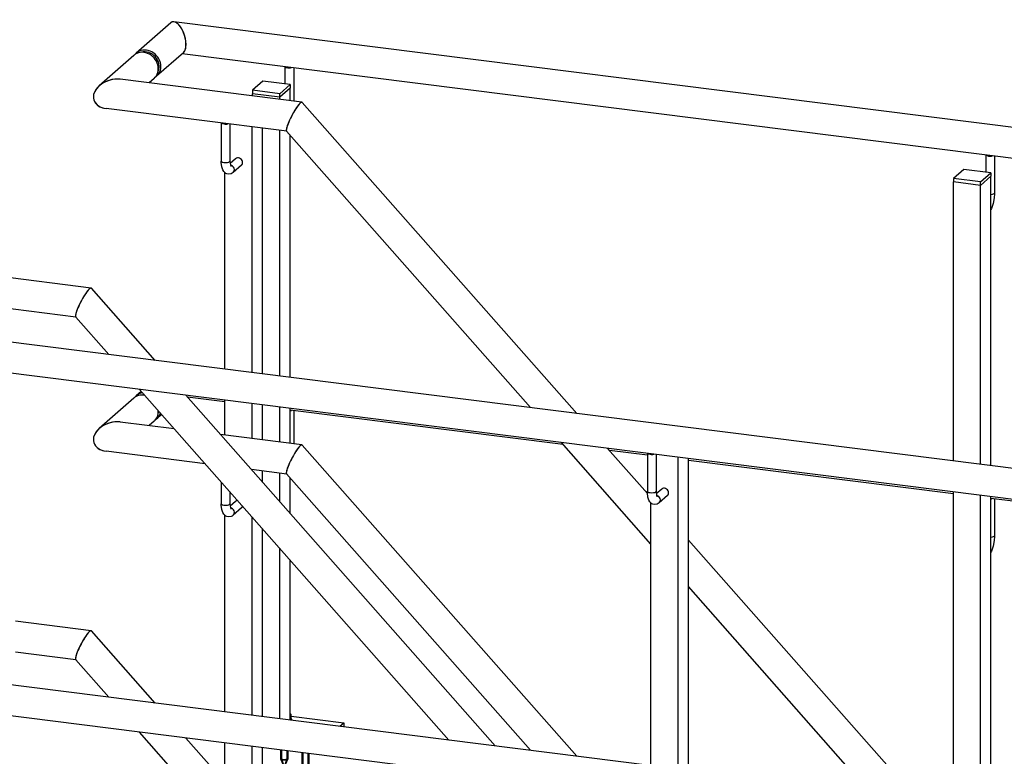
# Model space of a CAD drawing. Header units: millimetres. Extents: x 12217 to 12811, y 3674 to 4094.
# Tile 22 of 47: x 12270 to 12355, y 3939 to 4002. Entities that reach past the tile are written whole.
import ezdxf

# ---------------------------------------------------------------- set-up
doc = ezdxf.new("R2010")
doc.units = ezdxf.units.MM
doc.layers.get('0').update_dxf_attribs({"linetype": 'CONTINUOUS'})
doc.layers.add('LE_RED', color=1, linetype='CONTINUOUS')

# ---------------------------------------------------------------- blocks, each defined once
blk = doc.blocks.new('Constructie buis 42.4x2.6_00778', base_point=(12294.274, 3994.958))
for p, q in [((12317.863, 3968.211), (12294.274, 3994.958)), ((12313.888, 3968.712), (12292.927, 3992.479)), ((12324.236, 3956.978), (12316.538, 3965.707)), ((12323.931, 3961.33), (12320.513, 3965.206)), ((12347.095, 3935.066), (12327.459, 3957.331)), ((12343.12, 3935.566), (12327.459, 3953.324))]:
    blk.add_line(p, q)
blk.add_ellipse((12293.601, 3993.719), major_axis=(-0.661, -1.249), ratio=0.171573, start_param=3.076835, end_param=6.218428)
blk = doc.blocks.new('Constructie buis 42.4x2.6_00777')
blk.add_blockref('Constructie buis 42.4x2.6_00778', (12294.274, 3994.958))
blk = doc.blocks.new('Constructie buis 42.4x2.6_00780', base_point=(12294.274, 3965.495))
for p, q in [((12317.863, 3938.748), (12294.274, 3965.495)), ((12313.888, 3939.249), (12292.927, 3963.017))]:
    blk.add_line(p, q)
blk.add_ellipse((12293.601, 3964.256), major_axis=(-0.661, -1.249), ratio=0.171573, start_param=3.076835, end_param=6.218428)
blk = doc.blocks.new('Constructie buis 42.4x2.6_00779')
blk.add_blockref('Constructie buis 42.4x2.6_00780', (12294.274, 3965.495))
blk = doc.blocks.new('Constructie buis 42.4x2.6_00782', base_point=(12278.641, 3996.939))
for p, q in [((12294.247, 3994.973), (12278.641, 3996.939)), ((12292.938, 3992.467), (12277.433, 3994.42))]:
    blk.add_line(p, q)
for centre, major_axis, ratio, start_param, end_param in [((12278.037, 3995.68), (1.67, 0.514), 0.699056, 0.997414, 4.139006), ((12293.601, 3993.719), (-0.661, -1.249), 0.171573, 3.20635, 6.218428), ((12293.601, 3993.719), (-0.661, -1.249), 0.171573, 3.07683, 3.20635)]:
    blk.add_ellipse(centre, major_axis=major_axis, ratio=ratio, start_param=start_param, end_param=end_param)
blk = doc.blocks.new('Constructie buis 42.4x2.6_00781')
blk.add_blockref('Constructie buis 42.4x2.6_00782', (12278.641, 3996.939))
blk = doc.blocks.new('Constructie buis 42.4x2.6_00784', base_point=(12278.641, 3967.476))
for p, q in [((12283.281, 3966.892), (12278.641, 3967.476)), ((12294.247, 3965.51), (12287.256, 3966.391)), ((12285.931, 3963.887), (12277.433, 3964.957)), ((12292.938, 3963.004), (12289.906, 3963.386))]:
    blk.add_line(p, q)
for centre, major_axis, ratio, start_param, end_param in [((12278.037, 3966.217), (1.67, 0.514), 0.699056, 0.997414, 4.139006), ((12293.601, 3964.256), (-0.661, -1.249), 0.171573, 3.20635, 6.218442), ((12293.601, 3964.256), (-0.661, -1.249), 0.171573, 3.076835, 3.20635)]:
    blk.add_ellipse(centre, major_axis=major_axis, ratio=ratio, start_param=start_param, end_param=end_param)
blk = doc.blocks.new('Constructie buis 42.4x2.6_00783')
blk.add_blockref('Constructie buis 42.4x2.6_00784', (12278.641, 3967.476))
blk = doc.blocks.new('Koker 40x40x4 EN 10219-2_00787', base_point=(12289.967, 3937.614))
for p, q in [((12289.967, 3971.726), (12289.967, 3992.841)), ((12290.85, 3971.615), (12290.85, 3992.73)), ((12287.628, 3972.02), (12287.628, 3988.901)), ((12287.628, 3966.344), (12287.628, 3969.35)), ((12289.967, 3966.049), (12289.967, 3969.055)), ((12290.85, 3965.938), (12290.85, 3968.944)), ((12289.967, 3963.317), (12289.967, 3963.378)), ((12290.85, 3962.315), (12290.85, 3963.267)), ((12287.628, 3942.558), (12287.628, 3959.438)), ((12289.967, 3942.263), (12289.967, 3959.311)), ((12290.85, 3942.152), (12290.85, 3958.308)), ((12287.628, 3937.909), (12287.628, 3939.887)), ((12289.967, 3937.614), (12289.967, 3939.592)), ((12290.85, 3937.503), (12290.85, 3939.481))]:
    blk.add_line(p, q)
blk = doc.blocks.new('Koker 40x40x4 EN 10219-2_00786')
blk.add_blockref('Koker 40x40x4 EN 10219-2_00787', (12289.967, 3937.614))
blk = doc.blocks.new('Massieve as 12_00789', base_point=(12287.875, 3993.105))
for p, q in [((12287.317, 3993.175), (12287.317, 3989.914)), ((12288.549, 3990.109), (12288.079, 3989.694)), ((12289.045, 3989.547), (12288.338, 3988.923))]:
    blk.add_line(p, q)
for points in [[(12288.067, 3993.08), (12288.067, 3989.914)], [(12288.338, 3988.923), (12288.247, 3988.855), (12288.153, 3988.808), (12287.956, 3988.773), (12287.783, 3988.807), (12287.71, 3988.843), (12287.642, 3988.889), (12287.581, 3988.946), (12287.525, 3989.015), (12287.447, 3989.153), (12287.365, 3989.412), (12287.32, 3989.778), (12287.317, 3989.914)], [(12288.067, 3989.914), (12288.099, 3989.563), (12288.137, 3989.448)]]:
    blk.add_lwpolyline(points)
for centre, major_axis, ratio, start_param, end_param in [((12287.692, 3993.214), (0.375, 0), 0.333333, 3.481844, 5.2202), ((12287.692, 3989.914), (0.375, 0), 0.333333, 3.141593, 6.283185), ((12288.797, 3989.828), (0.248, -0.281), 0.881917, 6.283185, 9.424778), ((12288.09, 3989.204), (0.248, -0.281), 0.881917, 6.283178, 8.608744)]:
    blk.add_ellipse(centre, major_axis=major_axis, ratio=ratio, start_param=start_param, end_param=end_param)
blk = doc.blocks.new('Massieve as 12_00788')
blk.add_blockref('Massieve as 12_00789', (12287.875, 3993.105))
blk = doc.blocks.new('Massieve as 12_00791', base_point=(12288.067, 3961.464))
for p, q in [((12287.317, 3962.315), (12287.317, 3960.451)), ((12288.549, 3960.646), (12288.079, 3960.231)), ((12289.045, 3960.084), (12288.338, 3959.46))]:
    blk.add_line(p, q)
for points in [[(12288.067, 3961.464), (12288.067, 3960.451)], [(12288.338, 3959.46), (12288.247, 3959.392), (12288.153, 3959.345), (12287.956, 3959.31), (12287.783, 3959.344), (12287.71, 3959.38), (12287.642, 3959.426), (12287.581, 3959.484), (12287.525, 3959.552), (12287.447, 3959.691), (12287.365, 3959.949), (12287.32, 3960.315), (12287.317, 3960.451)], [(12288.067, 3960.451), (12288.099, 3960.1), (12288.137, 3959.985)]]:
    blk.add_lwpolyline(points)
for centre, major_axis, ratio, start_param, end_param in [((12287.692, 3960.451), (0.375, 0), 0.333333, 3.141593, 6.283185), ((12288.09, 3959.741), (0.248, -0.281), 0.881917, 6.283178, 8.608744), ((12288.797, 3960.365), (0.248, -0.281), 0.881917, 2.567614, 3.141593), ((12288.797, 3960.365), (0.248, -0.281), 0.881917, 6.283185, 6.857164)]:
    blk.add_ellipse(centre, major_axis=major_axis, ratio=ratio, start_param=start_param, end_param=end_param)
blk = doc.blocks.new('Massieve as 12_00790')
blk.add_blockref('Massieve as 12_00791', (12288.067, 3961.464))
blk = doc.blocks.new('Baluster_00785')
for name in ['Massieve as 12_00788', 'Koker 40x40x4 EN 10219-2_00786', 'Massieve as 12_00790']:
    blk.add_blockref(name, (0, 0))
blk = doc.blocks.new('Constructie buis 42.4x2.6_00824', base_point=(12276.829, 3996.381))
for p, q in [((12279.79, 3998.992), (12276.829, 3996.381)), ((12281.543, 3997.005), (12281.115, 3996.627))]:
    blk.add_line(p, q)
for centre, major_axis, ratio, start_param, end_param in [((12280.666, 3997.999), (0.876, -0.994), 0.881917, 0, 3.141593), ((12278.037, 3995.68), (1.67, 0.514), 0.699056, 0.997399, 2.144179), ((12278.037, 3995.68), (1.67, 0.514), 0.699056, 2.144179, 4.139006)]:
    blk.add_ellipse(centre, major_axis=major_axis, ratio=ratio, start_param=start_param, end_param=end_param)
blk = doc.blocks.new('Constructie buis 42.4x2.6_00823')
blk.add_blockref('Constructie buis 42.4x2.6_00824', (12276.829, 3996.381))
blk = doc.blocks.new('Constructie buis 42.4x2.6_00826', base_point=(12276.829, 3966.918))
for p, q in [((12279.79, 3969.53), (12276.829, 3966.918)), ((12281.543, 3967.542), (12281.115, 3967.165))]:
    blk.add_line(p, q)
for centre, major_axis, ratio, start_param, end_param in [((12280.666, 3968.536), (0.876, -0.994), 0.881917, 2.297567, 3.141593), ((12280.666, 3968.536), (0.876, -0.994), 0.881917, 0, 0.844025), ((12278.037, 3966.217), (1.67, 0.514), 0.699056, 2.144179, 4.139006), ((12278.037, 3966.217), (1.67, 0.514), 0.699056, 0.997399, 2.144179)]:
    blk.add_ellipse(centre, major_axis=major_axis, ratio=ratio, start_param=start_param, end_param=end_param)
blk = doc.blocks.new('Constructie buis 42.4x2.6_00825')
blk.add_blockref('Constructie buis 42.4x2.6_00826', (12276.829, 3966.918))
blk = doc.blocks.new('Hekwerk trap_00776')
for name in ['Constructie buis 42.4x2.6_00823', 'Constructie buis 42.4x2.6_00781', 'Constructie buis 42.4x2.6_00777', 'Baluster_00785', 'Constructie buis 42.4x2.6_00825', 'Constructie buis 42.4x2.6_00783', 'Constructie buis 42.4x2.6_00779']:
    blk.add_blockref(name, (0, 0))
blk = doc.blocks.new('Trapboom_00765')
blk.add_blockref('Hekwerk trap_00776', (0, 0))
blk = doc.blocks.new('Constructie buis 42.4x2.6_00838', base_point=(12276.155, 3978.978))
for p, q in [((12281.624, 3972.777), (12276.155, 3978.978)), ((12277.649, 3973.278), (12274.808, 3976.499)), ((12306.881, 3940.132), (12280.299, 3970.273)), ((12310.856, 3939.631), (12284.274, 3969.772))]:
    blk.add_line(p, q)
blk.add_ellipse((12275.481, 3977.739), major_axis=(-0.661, -1.249), ratio=0.171573, start_param=3.076835, end_param=6.218428)
blk = doc.blocks.new('Constructie buis 42.4x2.6_00837')
blk.add_blockref('Constructie buis 42.4x2.6_00838', (12276.155, 3978.978))
blk = doc.blocks.new('Constructie buis 42.4x2.6_00840', base_point=(12276.155, 3949.515))
for p, q in [((12281.624, 3943.314), (12276.155, 3949.515)), ((12277.649, 3943.815), (12274.808, 3947.037)), ((12326.632, 3888.273), (12280.299, 3940.81)), ((12326.632, 3892.28), (12284.274, 3940.309))]:
    blk.add_line(p, q)
blk.add_ellipse((12275.481, 3948.276), major_axis=(-0.661, -1.249), ratio=0.171573, start_param=3.076835, end_param=6.218428)
blk = doc.blocks.new('Constructie buis 42.4x2.6_00839')
blk.add_blockref('Constructie buis 42.4x2.6_00840', (12276.155, 3949.515))
blk = doc.blocks.new('Constructie buis 42.4x2.6_00842', base_point=(12259.645, 3981.069))
for p, q in [((12276.127, 3978.993), (12259.645, 3981.069)), ((12274.819, 3976.487), (12260.345, 3978.31))]:
    blk.add_line(p, q)
for centre, major_axis, ratio, start_param, end_param in [((12259.917, 3979.7), (0.418, -1.358), 0.476834, 2.929577, 3.353608), ((12259.917, 3979.7), (0.418, -1.358), 0.476834, 0.211987, 2.929577), ((12275.481, 3977.739), (-0.661, -1.249), 0.171573, 3.20635, 6.218435), ((12275.481, 3977.739), (-0.661, -1.249), 0.171573, 3.076835, 3.20635)]:
    blk.add_ellipse(centre, major_axis=major_axis, ratio=ratio, start_param=start_param, end_param=end_param)
blk = doc.blocks.new('Constructie buis 42.4x2.6_00841')
blk.add_blockref('Constructie buis 42.4x2.6_00842', (12259.645, 3981.069))
blk = doc.blocks.new('Constructie buis 42.4x2.6_00844', base_point=(12259.645, 3951.607))
for p, q in [((12264.019, 3951.056), (12259.645, 3951.607)), ((12276.127, 3949.53), (12269.637, 3950.348)), ((12264.019, 3948.385), (12260.345, 3948.848)), ((12274.819, 3947.024), (12269.637, 3947.677))]:
    blk.add_line(p, q)
for centre, major_axis, ratio, start_param, end_param in [((12259.917, 3950.237), (0.418, -1.358), 0.476834, 2.929577, 3.353608), ((12259.917, 3950.237), (0.418, -1.358), 0.476834, 0.211989, 2.929577), ((12275.481, 3948.276), (-0.661, -1.249), 0.171573, 3.20635, 6.218443), ((12275.481, 3948.276), (-0.661, -1.249), 0.171573, 3.076835, 3.20635)]:
    blk.add_ellipse(centre, major_axis=major_axis, ratio=ratio, start_param=start_param, end_param=end_param)
blk = doc.blocks.new('Constructie buis 42.4x2.6_00843')
blk.add_blockref('Constructie buis 42.4x2.6_00844', (12259.645, 3951.607))
blk = doc.blocks.new('Hekwerk trap_00836')
for name in ['Constructie buis 42.4x2.6_00841', 'Constructie buis 42.4x2.6_00837', 'Constructie buis 42.4x2.6_00843', 'Constructie buis 42.4x2.6_00839']:
    blk.add_blockref(name, (0, 0))
blk = doc.blocks.new('Trapboom_00827')
blk.add_blockref('Hekwerk trap_00836', (0, 0))
blk = doc.blocks.new('Constructie buis 42.4x2.6_00891', base_point=(12458.94, 3979.514))
for p, q in [((12458.839, 3979.76), (12283.244, 4001.882)), ((12458.508, 3977.13), (12283.945, 3999.123))]:
    blk.add_line(p, q)
for start_param, end_param in [(2.929577, 3.353608), (0.212016, 2.929577)]:
    blk.add_ellipse((12283.517, 4000.513), major_axis=(0.418, -1.358), ratio=0.476834, start_param=start_param, end_param=end_param)
blk = doc.blocks.new('Constructie buis 42.4x2.6_00890')
blk.add_blockref('Constructie buis 42.4x2.6_00891', (12458.94, 3979.514))
blk = doc.blocks.new('Constructie buis 42.4x2.6_00893', base_point=(12281.889, 3997.641))
for p, q in [((12282.972, 4001.799), (12280.011, 3999.187)), ((12284.062, 3999.227), (12281.764, 3997.2))]:
    blk.add_line(p, q)
for centre, major_axis, ratio, start_param, end_param in [((12283.517, 4000.513), (0.418, -1.358), 0.476834, 0.212016, 3.353608), ((12280.887, 3998.194), (0.876, -0.994), 0.881917, 3.141593, 3.267996), ((12280.887, 3998.194), (0.876, -0.994), 0.881917, 6.283185, 9.424778), ((12280.887, 3998.194), (0.769, -0.872), 0.881917, 0.386257, 2.755336), ((12280.887, 3998.194), (0.876, -0.994), 0.881917, 6.156782, 6.283185)]:
    blk.add_ellipse(centre, major_axis=major_axis, ratio=ratio, start_param=start_param, end_param=end_param)
blk = doc.blocks.new('Constructie buis 42.4x2.6_00892')
blk.add_blockref('Constructie buis 42.4x2.6_00893', (12281.889, 3997.641))
blk = doc.blocks.new('Constructie buis 42.4x2.6_00895', base_point=(12455.915, 3947.994))
for p, q in [((12287.628, 3969.196), (12284.426, 3969.6)), ((12316.69, 3965.535), (12293.228, 3968.491)), ((12323.926, 3964.623), (12320.665, 3965.034)), ((12350.223, 3961.31), (12327.459, 3964.178)), ((12384.143, 3957.037), (12353.445, 3960.904))]:
    blk.add_line(p, q)
blk = doc.blocks.new('Constructie buis 42.4x2.6_00894')
blk.add_blockref('Constructie buis 42.4x2.6_00895', (12455.915, 3947.994))
blk = doc.blocks.new('Constructie buis 42.4x2.6_00897', base_point=(12281.889, 3968.179))
for p, q in [((12280.445, 3970.107), (12280.011, 3969.725)), ((12282.198, 3968.12), (12281.764, 3967.737))]:
    blk.add_line(p, q)
for major_axis, start_param, end_param in [((0.876, -0.994), 3.141593, 3.267996), ((0.876, -0.994), 2.623538, 3.141593), ((0.769, -0.872), 2.541873, 2.755336), ((0.876, -0.994), 6.156782, 6.283185), ((0.876, -0.994), 0, 0.518054), ((0.769, -0.872), 0.386257, 0.599719)]:
    blk.add_ellipse((12280.887, 3968.731), major_axis=major_axis, ratio=0.881917, start_param=start_param, end_param=end_param)
blk = doc.blocks.new('Constructie buis 42.4x2.6_00896')
blk.add_blockref('Constructie buis 42.4x2.6_00897', (12281.889, 3968.179))
blk = doc.blocks.new('Koker 40x40x4 EN 10219-2_00900', base_point=(12290.005, 3995.507))
for p, q in [((12290.005, 3995.507), (12290.005, 3995.699)), ((12292.344, 3995.404), (12290.005, 3995.699)), ((12293.228, 3996.184), (12292.344, 3995.404)), ((12293.228, 3995.101), (12293.228, 3996.184)), ((12292.344, 3995.213), (12292.344, 3995.404)), ((12292.344, 3971.426), (12292.344, 3992.542)), ((12293.228, 3971.315), (12293.228, 3992.139)), ((12292.344, 3965.75), (12292.344, 3968.755)), ((12293.228, 3965.638), (12293.228, 3968.644)), ((12292.344, 3960.622), (12292.344, 3963.079)), ((12293.228, 3959.619), (12293.228, 3962.676)), ((12292.344, 3941.964), (12292.344, 3956.615)), ((12293.228, 3941.852), (12293.228, 3955.613))]:
    blk.add_line(p, q)
blk = doc.blocks.new('Koker 40x40x4 EN 10219-2_00899')
blk.add_blockref('Koker 40x40x4 EN 10219-2_00900', (12290.005, 3995.507))
blk = doc.blocks.new('Massieve as 12_00902', base_point=(12293.346, 3997.939))
for p, q in [((12292.788, 3998.009), (12292.788, 3996.534)), ((12293.538, 3997.915), (12293.538, 3995.062))]:
    blk.add_line(p, q)
blk.add_ellipse((12293.163, 3998.048), major_axis=(0.375, 0), ratio=0.333333, start_param=3.481844, end_param=5.2202)
blk = doc.blocks.new('Massieve as 12_00901')
blk.add_blockref('Massieve as 12_00902', (12293.346, 3997.939))
blk = doc.blocks.new('Strip 40x5_00904', base_point=(12292.344, 3995.699))
for p, q in [((12290.889, 3996.773), (12290.005, 3995.994)), ((12293.228, 3996.479), (12290.889, 3996.773)), ((12292.344, 3995.699), (12293.228, 3996.479)), ((12293.228, 3996.479), (12293.228, 3996.184)), ((12292.344, 3995.699), (12290.005, 3995.994)), ((12290.005, 3995.994), (12290.005, 3995.699)), ((12292.344, 3995.404), (12290.005, 3995.699)), ((12293.228, 3996.184), (12292.344, 3995.404)), ((12292.344, 3995.404), (12292.344, 3995.699))]:
    blk.add_line(p, q)
blk = doc.blocks.new('Strip 40x5_00903')
blk.add_blockref('Strip 40x5_00904', (12292.344, 3995.699))
blk = doc.blocks.new('Massieve as 12_00906', base_point=(12293.346, 3968.476))
blk.add_line((12293.538, 3968.452), (12293.538, 3965.599))
blk.add_ellipse((12293.163, 3968.585), major_axis=(0.375, 0), ratio=0.333333, start_param=4.885015, end_param=5.2202)
blk = doc.blocks.new('Massieve as 12_00905')
blk.add_blockref('Massieve as 12_00906', (12293.346, 3968.476))
blk = doc.blocks.new('Strip 100x10_00908', base_point=(12293.327, 3942.19))
blk.add_line((12293.327, 3942.19), (12297.84, 3941.621))
blk.add_lwpolyline([(12297.493, 3941.315), (12297.84, 3941.621), (12297.84, 3941.271)])
blk = doc.blocks.new('Strip 100x10_00907')
blk.add_blockref('Strip 100x10_00908', (12293.327, 3942.19))
blk = doc.blocks.new('Baluster_00898')
for name in ['Massieve as 12_00901', 'Strip 40x5_00903', 'Koker 40x40x4 EN 10219-2_00899', 'Massieve as 12_00905', 'Strip 100x10_00907']:
    blk.add_blockref(name, (0, 0))
blk = doc.blocks.new('Koker 40x40x4 EN 10219-2_00911', base_point=(12350.223, 3964.134))
for p, q in [((12350.223, 3964.134), (12350.223, 3988.112)), ((12352.561, 3987.818), (12350.223, 3988.112)), ((12353.445, 3988.597), (12352.561, 3987.818)), ((12353.445, 3963.728), (12353.445, 3988.597)), ((12352.561, 3963.84), (12352.561, 3987.818)), ((12350.223, 3934.672), (12350.223, 3961.463)), ((12352.561, 3934.377), (12352.561, 3961.169)), ((12353.445, 3934.266), (12353.445, 3961.057))]:
    blk.add_line(p, q)
blk = doc.blocks.new('Koker 40x40x4 EN 10219-2_00910')
blk.add_blockref('Koker 40x40x4 EN 10219-2_00911', (12350.223, 3964.134))
blk = doc.blocks.new('Massieve as 12_00913', base_point=(12353.563, 3990.352))
blk.add_line((12353.006, 3990.422), (12353.006, 3988.947))
blk.add_lwpolyline([(12353.756, 3990.328), (12353.756, 3987.162), (12353.755, 3987.082), (12353.732, 3986.756), (12353.64, 3986.26), (12353.494, 3985.845), (12353.445, 3985.749)])
for centre, start_param, end_param in [((12353.381, 3990.461), 3.481844, 5.2202), ((12353.381, 3987.162), 4.885015, 6.283185)]:
    blk.add_ellipse(centre, major_axis=(0.375, 0), ratio=0.333333, start_param=start_param, end_param=end_param)
blk = doc.blocks.new('Massieve as 12_00912')
blk.add_blockref('Massieve as 12_00913', (12353.563, 3990.352))
blk = doc.blocks.new('Strip 40x5_00915', base_point=(12352.561, 3988.112))
for p, q in [((12351.106, 3989.186), (12350.223, 3988.407)), ((12353.445, 3988.892), (12351.106, 3989.186)), ((12352.561, 3988.112), (12353.445, 3988.892)), ((12353.445, 3988.892), (12353.445, 3988.597)), ((12352.561, 3988.112), (12350.223, 3988.407)), ((12350.223, 3988.407), (12350.223, 3988.112)), ((12352.561, 3987.818), (12350.223, 3988.112)), ((12353.445, 3988.597), (12352.561, 3987.818)), ((12352.561, 3987.818), (12352.561, 3988.112))]:
    blk.add_line(p, q)
blk = doc.blocks.new('Strip 40x5_00914')
blk.add_blockref('Strip 40x5_00915', (12352.561, 3988.112))
blk = doc.blocks.new('Massieve as 12_00917', base_point=(12353.563, 3960.889))
blk.add_lwpolyline([(12353.756, 3960.865), (12353.756, 3957.699), (12353.755, 3957.619), (12353.732, 3957.293), (12353.64, 3956.798), (12353.494, 3956.383), (12353.445, 3956.286)])
for centre, end_param in [((12353.381, 3960.999), 5.2202), ((12353.381, 3957.699), 6.283185)]:
    blk.add_ellipse(centre, major_axis=(0.375, 0), ratio=0.333333, start_param=4.885015, end_param=end_param)
blk = doc.blocks.new('Massieve as 12_00916')
blk.add_blockref('Massieve as 12_00917', (12353.563, 3960.889))
blk = doc.blocks.new('Strip 100x10_00919', base_point=(12348.704, 3935.213))
for p, q in [((12348.704, 3935.213), (12348.356, 3934.907)), ((12348.704, 3935.213), (12350.223, 3935.021)), ((12353.544, 3934.603), (12358.058, 3934.034))]:
    blk.add_line(p, q)
blk.add_lwpolyline([(12357.711, 3933.728), (12358.058, 3934.034), (12358.058, 3933.684)])
blk = doc.blocks.new('Strip 100x10_00918')
blk.add_blockref('Strip 100x10_00919', (12348.704, 3935.213))
blk = doc.blocks.new('Baluster_00909')
for name in ['Massieve as 12_00912', 'Strip 40x5_00914', 'Koker 40x40x4 EN 10219-2_00910', 'Massieve as 12_00916', 'Strip 100x10_00918']:
    blk.add_blockref(name, (0, 0))
blk = doc.blocks.new('Hekwerk verdieping_00889')
for name in ['Constructie buis 42.4x2.6_00892', 'Constructie buis 42.4x2.6_00890', 'Baluster_00898', 'Baluster_00909', 'Constructie buis 42.4x2.6_00896', 'Constructie buis 42.4x2.6_00894']:
    blk.add_blockref(name, (0, 0))
blk = doc.blocks.new('Constructie buis 42.4x2.6_00933', base_point=(12429.86, 3953.868))
for p, q in [((12429.759, 3954.114), (12255.041, 3976.126)), ((12429.428, 3951.484), (12253.833, 3973.607))]:
    blk.add_line(p, q)
blk = doc.blocks.new('Constructie buis 42.4x2.6_00932')
blk.add_blockref('Constructie buis 42.4x2.6_00933', (12429.86, 3953.868))
blk = doc.blocks.new('Constructie buis 42.4x2.6_00937', base_point=(12429.86, 3924.405))
for p, q in [((12429.759, 3924.651), (12255.041, 3946.663)), ((12429.428, 3922.022), (12253.833, 3944.145))]:
    blk.add_line(p, q)
blk = doc.blocks.new('Constructie buis 42.4x2.6_00936')
blk.add_blockref('Constructie buis 42.4x2.6_00937', (12429.86, 3924.405))
blk = doc.blocks.new('Koker 40x40x4 EN 10219-2_00942', base_point=(12266.358, 3917.391))
for p, q in [((12266.358, 3945.238), (12266.358, 3972.029)), ((12267.242, 3945.126), (12267.242, 3971.918)), ((12264.019, 3945.532), (12264.019, 3968.089)), ((12266.358, 3917.391), (12266.358, 3942.567)), ((12267.242, 3918.171), (12267.242, 3942.455)), ((12264.019, 3917.686), (12264.019, 3938.626)), ((12266.358, 3917.391), (12267.242, 3918.171)), ((12264.019, 3917.686), (12264.322, 3917.648)), ((12265.007, 3917.561), (12266.358, 3917.391))]:
    blk.add_line(p, q)
blk = doc.blocks.new('Koker 40x40x4 EN 10219-2_00941')
blk.add_blockref('Koker 40x40x4 EN 10219-2_00942', (12266.358, 3917.391))
blk = doc.blocks.new('Massieve as 12_00944', base_point=(12264.266, 3972.293))
for p, q in [((12263.709, 3972.363), (12263.709, 3969.102)), ((12264.94, 3969.297), (12264.47, 3968.882)), ((12265.436, 3968.735), (12264.729, 3968.111))]:
    blk.add_line(p, q)
for points in [[(12264.459, 3972.269), (12264.459, 3969.102)], [(12264.729, 3968.111), (12264.638, 3968.043), (12264.544, 3967.996), (12264.347, 3967.961), (12264.174, 3967.995), (12264.101, 3968.031), (12264.033, 3968.077), (12263.972, 3968.135), (12263.916, 3968.203), (12263.813, 3968.402), (12263.793, 3968.46), (12263.728, 3968.771), (12263.709, 3969.102)], [(12264.459, 3969.102), (12264.49, 3968.751), (12264.528, 3968.636)]]:
    blk.add_lwpolyline(points)
for centre, major_axis, ratio, start_param, end_param in [((12264.084, 3972.402), (0.375, 0), 0.333333, 3.481844, 5.2202), ((12265.188, 3969.016), (0.248, -0.281), 0.881917, 6.283185, 9.424778), ((12264.084, 3969.102), (0.375, 0), 0.333333, 3.141593, 6.283185), ((12264.481, 3968.392), (0.248, -0.281), 0.881917, 6.283178, 8.608744)]:
    blk.add_ellipse(centre, major_axis=major_axis, ratio=ratio, start_param=start_param, end_param=end_param)
blk = doc.blocks.new('Massieve as 12_00943')
blk.add_blockref('Massieve as 12_00944', (12264.266, 3972.293))
blk = doc.blocks.new('Massieve as 12_00946', base_point=(12264.266, 3942.83))
for p, q in [((12263.709, 3942.9), (12263.709, 3939.64)), ((12264.94, 3939.834), (12264.47, 3939.419)), ((12265.436, 3939.272), (12264.729, 3938.648))]:
    blk.add_line(p, q)
for points in [[(12264.459, 3942.806), (12264.459, 3939.64)], [(12264.729, 3938.648), (12264.638, 3938.58), (12264.544, 3938.534), (12264.347, 3938.498), (12264.174, 3938.533), (12264.101, 3938.568), (12264.033, 3938.615), (12263.972, 3938.672), (12263.916, 3938.741), (12263.813, 3938.94), (12263.793, 3938.997), (12263.728, 3939.309), (12263.709, 3939.64)], [(12264.459, 3939.64), (12264.49, 3939.289), (12264.528, 3939.174)]]:
    blk.add_lwpolyline(points)
for centre, major_axis, ratio, start_param, end_param in [((12264.084, 3942.939), (0.375, 0), 0.333333, 3.481844, 5.2202), ((12265.188, 3939.553), (0.248, -0.281), 0.881917, 6.283185, 9.424778), ((12264.084, 3939.64), (0.375, 0), 0.333333, 3.141593, 6.283185), ((12264.481, 3938.93), (0.248, -0.281), 0.881917, 6.283178, 8.608744)]:
    blk.add_ellipse(centre, major_axis=major_axis, ratio=ratio, start_param=start_param, end_param=end_param)
blk = doc.blocks.new('Massieve as 12_00945')
blk.add_blockref('Massieve as 12_00946', (12264.266, 3942.83))
blk = doc.blocks.new('Strip 100x10_00948', base_point=(12268.761, 3915.386))
for p, q in [((12261.616, 3919.102), (12259.406, 3917.154)), ((12262.503, 3918.991), (12261.616, 3919.102)), ((12264.019, 3918.8), (12263.189, 3918.904)), ((12268.35, 3918.254), (12267.242, 3918.394)), ((12268.761, 3915.975), (12270.97, 3917.924)), ((12270.97, 3917.924), (12269.035, 3918.168)), ((12270.97, 3917.924), (12270.97, 3917.335)), ((12259.406, 3917.154), (12259.406, 3916.564)), ((12268.761, 3915.975), (12259.406, 3917.154)), ((12270.97, 3917.335), (12268.761, 3915.386)), ((12268.761, 3915.386), (12259.406, 3916.564)), ((12268.761, 3915.386), (12268.761, 3915.975))]:
    blk.add_line(p, q)
blk = doc.blocks.new('Strip 100x10_00947')
blk.add_blockref('Strip 100x10_00948', (12268.761, 3915.386))
blk = doc.blocks.new('Baluster_00940')
for name in ['Massieve as 12_00943', 'Koker 40x40x4 EN 10219-2_00941', 'Massieve as 12_00945', 'Strip 100x10_00947']:
    blk.add_blockref(name, (0, 0))
blk = doc.blocks.new('Koker 40x40x4 EN 10219-2_00951', base_point=(12326.575, 3909.805))
for p, q in [((12326.575, 3937.651), (12326.575, 3964.443)), ((12327.459, 3937.54), (12327.459, 3964.331)), ((12324.236, 3937.945), (12324.236, 3960.502)), ((12326.575, 3909.805), (12326.575, 3934.98)), ((12327.459, 3910.584), (12327.459, 3934.869)), ((12324.236, 3910.099), (12324.236, 3931.04)), ((12326.575, 3909.805), (12327.459, 3910.584)), ((12324.236, 3910.099), (12324.539, 3910.061)), ((12325.224, 3909.975), (12326.575, 3909.805))]:
    blk.add_line(p, q)
blk = doc.blocks.new('Koker 40x40x4 EN 10219-2_00950')
blk.add_blockref('Koker 40x40x4 EN 10219-2_00951', (12326.575, 3909.805))
blk = doc.blocks.new('Massieve as 12_00953', base_point=(12324.483, 3964.706))
for p, q in [((12323.926, 3964.776), (12323.926, 3961.516)), ((12325.158, 3961.711), (12324.687, 3961.296)), ((12325.654, 3961.148), (12324.947, 3960.524))]:
    blk.add_line(p, q)
for points in [[(12324.676, 3964.682), (12324.676, 3961.516)], [(12324.947, 3960.524), (12324.855, 3960.456), (12324.761, 3960.41), (12324.565, 3960.374), (12324.391, 3960.409), (12324.318, 3960.444), (12324.25, 3960.491), (12324.189, 3960.548), (12324.133, 3960.617), (12324.055, 3960.755), (12323.973, 3961.014), (12323.929, 3961.38), (12323.926, 3961.516)], [(12324.676, 3961.516), (12324.708, 3961.165), (12324.746, 3961.05)]]:
    blk.add_lwpolyline(points)
for centre, major_axis, ratio, start_param, end_param in [((12324.301, 3964.815), (0.375, 0), 0.333333, 3.481844, 5.2202), ((12325.406, 3961.429), (0.248, -0.281), 0.881917, 6.283185, 9.424778), ((12324.301, 3961.516), (0.375, 0), 0.333333, 3.141593, 6.283185), ((12324.699, 3960.806), (0.248, -0.281), 0.881917, 6.283178, 8.608744)]:
    blk.add_ellipse(centre, major_axis=major_axis, ratio=ratio, start_param=start_param, end_param=end_param)
blk = doc.blocks.new('Massieve as 12_00952')
blk.add_blockref('Massieve as 12_00953', (12324.483, 3964.706))
blk = doc.blocks.new('Massieve as 12_00955', base_point=(12324.483, 3935.243))
for p, q in [((12323.926, 3935.314), (12323.926, 3932.053)), ((12325.158, 3932.248), (12324.687, 3931.833)), ((12325.654, 3931.685), (12324.947, 3931.062))]:
    blk.add_line(p, q)
for points in [[(12324.676, 3935.219), (12324.676, 3932.053)], [(12324.947, 3931.062), (12324.855, 3930.994), (12324.761, 3930.947), (12324.565, 3930.912), (12324.391, 3930.946), (12324.318, 3930.981), (12324.25, 3931.028), (12324.189, 3931.085), (12324.133, 3931.154), (12324.055, 3931.292), (12323.973, 3931.551), (12323.929, 3931.917), (12323.926, 3932.053)], [(12324.676, 3932.053), (12324.708, 3931.702), (12324.746, 3931.587)]]:
    blk.add_lwpolyline(points)
for centre, major_axis, ratio, start_param, end_param in [((12324.301, 3935.353), (0.375, 0), 0.333333, 3.481844, 5.2202), ((12325.406, 3931.967), (0.248, -0.281), 0.881917, 6.283185, 9.424778), ((12324.301, 3932.053), (0.375, 0), 0.333333, 3.141593, 6.283185), ((12324.699, 3931.343), (0.248, -0.281), 0.881917, 6.283178, 8.608744)]:
    blk.add_ellipse(centre, major_axis=major_axis, ratio=ratio, start_param=start_param, end_param=end_param)
blk = doc.blocks.new('Massieve as 12_00954')
blk.add_blockref('Massieve as 12_00955', (12324.483, 3935.243))
blk = doc.blocks.new('Strip 100x10_00957', base_point=(12328.978, 3907.799))
for p, q in [((12321.833, 3911.516), (12319.624, 3909.567)), ((12322.721, 3911.404), (12321.833, 3911.516)), ((12324.236, 3911.213), (12323.406, 3911.317)), ((12328.567, 3910.667), (12327.459, 3910.807)), ((12328.978, 3908.388), (12331.188, 3910.337)), ((12331.188, 3910.337), (12329.252, 3910.581)), ((12331.188, 3910.337), (12331.188, 3909.748)), ((12319.624, 3909.567), (12319.624, 3908.978)), ((12328.978, 3908.388), (12319.624, 3909.567)), ((12331.188, 3909.748), (12328.978, 3907.799)), ((12328.978, 3907.799), (12319.624, 3908.978)), ((12328.978, 3907.799), (12328.978, 3908.388))]:
    blk.add_line(p, q)
blk = doc.blocks.new('Strip 100x10_00956')
blk.add_blockref('Strip 100x10_00957', (12328.978, 3907.799))
blk = doc.blocks.new('Baluster_00949')
for name in ['Massieve as 12_00952', 'Koker 40x40x4 EN 10219-2_00950', 'Massieve as 12_00954', 'Strip 100x10_00956']:
    blk.add_blockref(name, (0, 0))
blk = doc.blocks.new('Hekwerk verdieping_00931')
for name in ['Constructie buis 42.4x2.6_00932', 'Baluster_00940', 'Baluster_00949', 'Constructie buis 42.4x2.6_00936']:
    blk.add_blockref(name, (0, 0))
blk = doc.blocks.new('Houtdraadbout (DIN 571)-10x70_01615', base_point=(12293.228, 3942.404))
for p, q in [((12293.327, 3942.339), (12293.228, 3942.413)), ((12293.228, 3942.296), (12293.327, 3942.339)), ((12293.327, 3941.971), (12293.327, 3942.339)), ((12293.327, 3941.971), (12293.228, 3941.884))]:
    blk.add_line(p, q)
blk.add_ellipse((12292.721, 3942.351), major_axis=(0.531, 0), ratio=0.333333, start_param=5.975838, end_param=6.590533)
blk = doc.blocks.new('GEWINDE_01617', base_point=(12292.94, 3939.218))
for p, q in [((12292.409, 3939.284), (12292.409, 3938.525)), ((12293.034, 3939.206), (12293.034, 3938.525)), ((12292.412, 3938.51), (12292.721, 3937.814)), ((12293.031, 3938.51), (12292.721, 3937.814))]:
    blk.add_line(p, q)
for start_param, end_param in [(3.141593, 3.288568), (3.288568, 6.13621), (6.13621, 6.283185)]:
    blk.add_ellipse((12292.721, 3938.525), major_axis=(0.312, 0), ratio=0.333333, start_param=start_param, end_param=end_param)
at = {"layer": 'LE_RED'}
for p, q in [((12292.94, 3939.218), (12292.94, 3938.525)), ((12292.504, 3938.517), (12292.721, 3937.816)), ((12292.939, 3938.517), (12292.721, 3937.816))]:
    blk.add_line(p, q, dxfattribs=at)
blk.add_lwpolyline([(12292.503, 3939.273), (12292.503, 3938.525)], dxfattribs=at)
for start_param, end_param in [(3.244714, 5.658796), (5.658796, 6.180064)]:
    blk.add_ellipse((12292.721, 3938.525), major_axis=(0.219, 0), ratio=0.333333, start_param=start_param, end_param=end_param, dxfattribs=at)
blk = doc.blocks.new('GEWINDE_01616')
blk.add_blockref('GEWINDE_01617', (12292.94, 3939.218))
blk = doc.blocks.new('Houtdraadbout (DIN 571)-10x70_01614')
for name, p in [('Houtdraadbout (DIN 571)-10x70_01615', (12293.228, 3942.404)), ('GEWINDE_01616', (0, 0))]:
    blk.add_blockref(name, p)
blk = doc.blocks.new('Sluitring (DIN 125)-M10_01619', base_point=(12293.346, 3941.938))
blk.add_line((12293.346, 3941.938), (12293.346, 3941.837))
for start_param, end_param in [(5.821587, 6.283185), (0, 0.251229)]:
    blk.add_ellipse((12292.721, 3941.938), major_axis=(0.625, 0), ratio=0.333333, start_param=start_param, end_param=end_param)
blk = doc.blocks.new('Sluitring (DIN 125)-M10_01618')
blk.add_blockref('Sluitring (DIN 125)-M10_01619', (12293.346, 3941.938))
blk = doc.blocks.new('Houtdraadboutset M10_01612')
for name in ['Houtdraadbout (DIN 571)-10x70_01614', 'Sluitring (DIN 125)-M10_01618']:
    blk.add_blockref(name, (0, 0))
blk = doc.blocks.new('GEWINDE_01624', base_point=(12294.758, 3938.988))
for p, q in [((12294.227, 3939.055), (12294.227, 3937.182)), ((12294.852, 3938.977), (12294.852, 3937.182)), ((12294.231, 3937.167), (12294.273, 3937.071)), ((12294.849, 3937.167), (12294.778, 3937.008))]:
    blk.add_line(p, q)
for start_param, end_param in [(3.141593, 3.288568), (3.288568, 6.13621), (6.13621, 6.283185)]:
    blk.add_ellipse((12294.54, 3937.182), major_axis=(0.312, 0), ratio=0.333333, start_param=start_param, end_param=end_param)
at = {"layer": 'LE_RED'}
for p, q in [((12294.758, 3938.988), (12294.758, 3937.182)), ((12294.322, 3937.175), (12294.357, 3937.061)), ((12294.757, 3937.175), (12294.708, 3937.017))]:
    blk.add_line(p, q, dxfattribs=at)
blk.add_lwpolyline([(12294.321, 3939.044), (12294.321, 3937.182)], dxfattribs=at)
for start_param, end_param in [(3.244714, 5.658796), (5.658796, 6.180064)]:
    blk.add_ellipse((12294.54, 3937.182), major_axis=(0.219, 0), ratio=0.333333, start_param=start_param, end_param=end_param, dxfattribs=at)
blk = doc.blocks.new('GEWINDE_01623')
blk.add_blockref('GEWINDE_01624', (12294.758, 3938.988))
blk = doc.blocks.new('Houtdraadbout (DIN 571)-10x70_01622')
blk.add_blockref('GEWINDE_01623', (0, 0))
blk = doc.blocks.new('Houtdraadboutset M10_01620')
blk.add_blockref('Houtdraadbout (DIN 571)-10x70_01622', (0, 0))
blk = doc.blocks.new('Montage baluster_01609')
for name in ['Houtdraadboutset M10_01612', 'Houtdraadboutset M10_01620']:
    blk.add_blockref(name, (0, 0))
blk = doc.blocks.new('Montage_01608')
blk.add_blockref('Montage baluster_01609', (0, 0))
blk = doc.blocks.new('MONTAGE_01068')
blk.add_blockref('Montage_01608', (0, 0))
blk = doc.blocks.new('Houtdraadboutset M10_01060')
blk.add_blockref('MONTAGE_01068', (0, 0))
blk = doc.blocks.new('Montage baluster_01059')
blk.add_blockref('Houtdraadboutset M10_01060', (0, 0))
blk = doc.blocks.new('Montage_01008')
blk.add_blockref('Montage baluster_01059', (0, 0))
blk = doc.blocks.new('Smits Agro_00764')
for name in ['Hekwerk verdieping_00889', 'Trapboom_00765', 'Trapboom_00827', 'Hekwerk verdieping_00931', 'Montage_01008']:
    blk.add_blockref(name, (0, 0))
blk = doc.blocks.new('Nijverdal_00763')
blk.add_blockref('Smits Agro_00764', (0, 0))
blk = doc.blocks.new('_A3D0071_00762')
blk.add_blockref('Nijverdal_00763', (0, 0))
blk = doc.blocks.new('_ANS0071_00761')
blk.add_blockref('_A3D0071_00762', (0, 0))

msp = doc.modelspace()

# ---------------------------------------------------------------- block references
msp.add_blockref('_ANS0071_00761', (0, 0))

doc.saveas('drawing.dxf')
